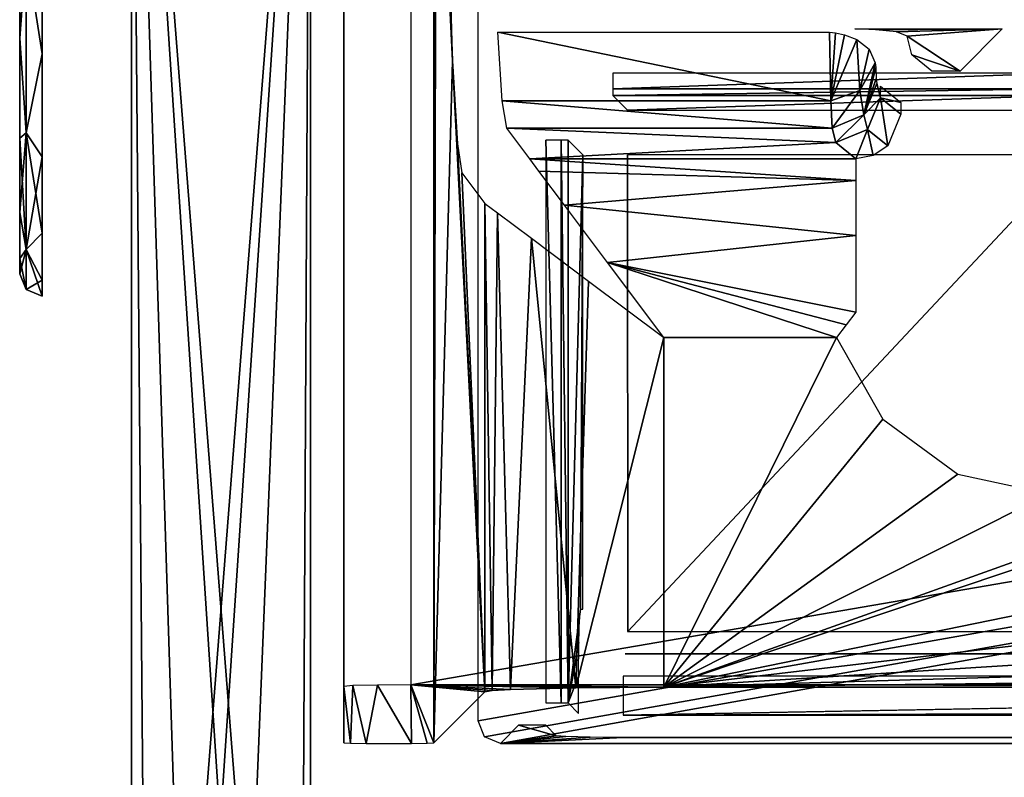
# Model space of a CAD drawing. Header units: millimetres. Extents: x -163 to 163, y -244 to 160.
# Tile 2 of 16: x -163 to -141, y -216 to -199. Entities that reach past the tile are written whole.
import ezdxf

# ---------------------------------------------------------------- set-up
doc = ezdxf.new("R2010")
doc.units = ezdxf.units.MM
doc.header["$LTSCALE"] = 159.143519
for name, color, linetype in [('1', 7, 'CONTINUOUS'), ('106', 7, 'CONTINUOUS'), ('112', 7, 'CONTINUOUS'), ('113', 7, 'CONTINUOUS'), ('114', 7, 'CONTINUOUS'), ('117', 7, 'CONTINUOUS'), ('118', 7, 'CONTINUOUS'), ('119', 7, 'CONTINUOUS'), ('120', 7, 'CONTINUOUS'), ('121', 7, 'CONTINUOUS'), ('126', 7, 'CONTINUOUS'), ('127', 7, 'CONTINUOUS'), ('144', 7, 'CONTINUOUS'), ('145', 7, 'CONTINUOUS'), ('20', 7, 'CONTINUOUS'), ('33', 7, 'CONTINUOUS'), ('43', 7, 'CONTINUOUS'), ('5', 7, 'CONTINUOUS'), ('58', 7, 'CONTINUOUS'), ('59', 7, 'CONTINUOUS'), ('60', 7, 'CONTINUOUS'), ('7', 7, 'CONTINUOUS'), ('74', 7, 'CONTINUOUS'), ('75', 7, 'CONTINUOUS'), ('79', 7, 'CONTINUOUS'), ('8', 7, 'CONTINUOUS'), ('9', 7, 'CONTINUOUS'), ('97', 7, 'CONTINUOUS'), ('98', 7, 'CONTINUOUS'), ('99', 7, 'CONTINUOUS')]:
    doc.layers.add(name, color=color, linetype=linetype)

msp = doc.modelspace()

# ---------------------------------------------------------------- linework, layer by layer
at = {"layer": '1', "color": 8, "linetype": 'Continuous', "true_color": 0x787878}
for points in [[(154.5, -213.691), (154.5, -160.592), (-154.5, -213.691), (154.5, -213.691)], [(154.5, -160.592), (-154.5, -160.592), (-154.5, -213.691), (154.5, -160.592)]]:
    msp.add_3dface(points, dxfattribs=at)
at = {"layer": '106', "color": 8, "linetype": 'Continuous', "true_color": 0x787878}
for points in [[(-156.75, -186.5, -50), (-156.75, -186.5), (-156.75, -237.5), (-156.75, -186.5, -50)], [(-156.75, -237.5, -50), (-156.75, -186.5, -50), (-156.75, -237.5), (-156.75, -237.5, -50)]]:
    msp.add_3dface(points, dxfattribs=at)
at = {"layer": '112', "color": 7, "linetype": 'Continuous'}
for points in [[(-163.25, -168.846, -21.489), (-163.25, -168.5, -25), (-163.25, -204.154, -21.489), (-163.25, -168.846, -21.489)], [(-163.25, -168.846, -28.511), (-163.25, -204.5, -25), (-163.25, -168.5, -25), (-163.25, -168.846, -28.511)], [(-163.25, -168.5, -25), (-163.25, -204.5, -25), (-163.25, -204.154, -21.489), (-163.25, -168.5, -25)], [(-163.25, -203.13, -18.112), (-163.25, -168.846, -21.489), (-163.25, -204.154, -21.489), (-163.25, -203.13, -18.112)], [(-163.25, -169.87, -18.112), (-163.25, -168.846, -21.489), (-163.25, -203.13, -18.112), (-163.25, -169.87, -18.112)], [(-163.25, -204.154, -28.511), (-163.25, -204.5, -25), (-163.25, -168.846, -28.511), (-163.25, -204.154, -28.511)], [(-163.25, -169.87, -31.888), (-163.25, -204.154, -28.511), (-163.25, -168.846, -28.511), (-163.25, -169.87, -31.888)], [(-163.25, -171.533, -15), (-163.25, -169.87, -18.112), (-163.25, -201.467, -15), (-163.25, -171.533, -15)], [(-163.25, -201.467, -15), (-163.25, -169.87, -18.112), (-163.25, -203.13, -18.112), (-163.25, -201.467, -15)], [(-163.25, -203.13, -31.888), (-163.25, -204.154, -28.511), (-163.25, -169.87, -31.888), (-163.25, -203.13, -31.888)], [(-163.25, -171.533, -35), (-163.25, -203.13, -31.888), (-163.25, -169.87, -31.888), (-163.25, -171.533, -35)], [(-163.25, -173.772, -12.272), (-163.25, -171.533, -15), (-163.25, -199.228, -12.272), (-163.25, -173.772, -12.272)], [(-163.25, -199.228, -12.272), (-163.25, -171.533, -15), (-163.25, -201.467, -15), (-163.25, -199.228, -12.272)], [(-163.25, -201.467, -35), (-163.25, -203.13, -31.888), (-163.25, -171.533, -35), (-163.25, -201.467, -35)], [(-163.25, -173.772, -37.728), (-163.25, -201.467, -35), (-163.25, -171.533, -35), (-163.25, -173.772, -37.728)], [(-163.25, -196.5, -10.034), (-163.25, -173.772, -12.272), (-163.25, -199.228, -12.272), (-163.25, -196.5, -10.034)], [(-163.25, -176.5, -39.966), (-163.25, -199.228, -37.728), (-163.25, -173.772, -37.728), (-163.25, -176.5, -39.966)], [(-163.25, -199.228, -37.728), (-163.25, -201.467, -35), (-163.25, -173.772, -37.728), (-163.25, -199.228, -37.728)], [(-163.25, -196.5, -39.966), (-163.25, -199.228, -37.728), (-163.25, -176.5, -39.966), (-163.25, -196.5, -39.966)]]:
    msp.add_3dface(points, dxfattribs=at)
at = {"layer": '113', "linetype": 'Continuous'}
for points in [[(-163.25, -196.5, -10.034), (-163.25, -199.228, -12.272), (-163.104, -197.288, -10.152), (-163.25, -196.5, -10.034)], [(-162.75, -199.581, -11.919), (-162.75, -196.778, -9.618), (-163.104, -197.288, -10.152), (-162.75, -199.581, -11.919)], [(-163.25, -199.228, -12.272), (-163.104, -201.348, -14.212), (-163.104, -197.288, -10.152), (-163.25, -199.228, -12.272)], [(-163.104, -201.348, -14.212), (-162.75, -199.581, -11.919), (-163.104, -197.288, -10.152), (-163.104, -201.348, -14.212)], [(-163.25, -199.228, -12.272), (-163.25, -201.467, -15), (-163.104, -201.348, -14.212), (-163.25, -199.228, -12.272)], [(-162.75, -201.882, -14.722), (-162.75, -199.581, -11.919), (-163.104, -201.348, -14.212), (-162.75, -201.882, -14.722)], [(-163.25, -203.13, -18.112), (-163.104, -203.955, -19.328), (-163.104, -201.348, -14.212), (-163.25, -203.13, -18.112)], [(-163.25, -201.467, -15), (-163.25, -203.13, -18.112), (-163.104, -201.348, -14.212), (-163.25, -201.467, -15)], [(-163.104, -203.955, -19.328), (-162.75, -201.882, -14.722), (-163.104, -201.348, -14.212), (-163.104, -203.955, -19.328)], [(-162.75, -203.592, -17.92), (-162.75, -201.882, -14.722), (-163.104, -203.955, -19.328), (-162.75, -203.592, -17.92)], [(-163.25, -203.13, -18.112), (-163.25, -204.154, -21.489), (-163.104, -203.955, -19.328), (-163.25, -203.13, -18.112)], [(-162.75, -204.645, -21.391), (-162.75, -203.592, -17.92), (-163.104, -203.955, -19.328), (-162.75, -204.645, -21.391)], [(-163.25, -204.154, -21.489), (-163.25, -204.5, -25), (-163.104, -203.955, -19.328), (-163.25, -204.154, -21.489)], [(-163.25, -204.5, -25), (-163.104, -204.854, -25), (-163.104, -203.955, -19.328), (-163.25, -204.5, -25)], [(-163.104, -204.854, -25), (-162.75, -204.645, -21.391), (-163.104, -203.955, -19.328), (-163.104, -204.854, -25)], [(-162.75, -205, -25), (-162.75, -204.645, -21.391), (-163.104, -204.854, -25), (-162.75, -205, -25)]]:
    msp.add_3dface(points, dxfattribs=at)
at = {"layer": '114', "linetype": 'Continuous'}
for points in [[(-163.25, -199.228, -37.728), (-163.25, -196.5, -39.966), (-163.104, -197.288, -39.848), (-163.25, -199.228, -37.728)], [(-162.75, -196.778, -40.382), (-162.75, -199.581, -38.081), (-163.104, -197.288, -39.848), (-162.75, -196.778, -40.382)], [(-163.25, -199.228, -37.728), (-163.104, -197.288, -39.848), (-163.104, -201.348, -35.788), (-163.25, -199.228, -37.728)], [(-163.104, -197.288, -39.848), (-162.75, -199.581, -38.081), (-163.104, -201.348, -35.788), (-163.104, -197.288, -39.848)], [(-163.25, -201.467, -35), (-163.25, -199.228, -37.728), (-163.104, -201.348, -35.788), (-163.25, -201.467, -35)], [(-162.75, -199.581, -38.081), (-162.75, -201.882, -35.278), (-163.104, -201.348, -35.788), (-162.75, -199.581, -38.081)], [(-163.25, -201.467, -35), (-163.104, -201.348, -35.788), (-163.104, -203.955, -30.672), (-163.25, -201.467, -35)], [(-163.25, -203.13, -31.888), (-163.25, -201.467, -35), (-163.104, -203.955, -30.672), (-163.25, -203.13, -31.888)], [(-162.75, -201.882, -35.278), (-162.75, -203.592, -32.08), (-163.104, -201.348, -35.788), (-162.75, -201.882, -35.278)], [(-163.104, -201.348, -35.788), (-162.75, -203.592, -32.08), (-163.104, -203.955, -30.672), (-163.104, -201.348, -35.788)], [(-163.25, -204.154, -28.511), (-163.25, -203.13, -31.888), (-163.104, -203.955, -30.672), (-163.25, -204.154, -28.511)], [(-162.75, -203.592, -32.08), (-162.75, -204.645, -28.609), (-163.104, -203.955, -30.672), (-162.75, -203.592, -32.08)], [(-163.104, -204.854, -25), (-163.25, -204.154, -28.511), (-163.104, -203.955, -30.672), (-163.104, -204.854, -25)], [(-162.75, -205, -25), (-163.104, -204.854, -25), (-163.104, -203.955, -30.672), (-162.75, -205, -25)], [(-162.75, -204.645, -28.609), (-162.75, -205, -25), (-163.104, -203.955, -30.672), (-162.75, -204.645, -28.609)], [(-163.25, -204.5, -25), (-163.25, -204.154, -28.511), (-163.104, -204.854, -25), (-163.25, -204.5, -25)]]:
    msp.add_3dface(points, dxfattribs=at)
at = {"layer": '117', "color": 8, "linetype": 'Continuous', "true_color": 0x787878}
for points in [[(149.751, -213.5, -44.5), (-149.751, -214.369, -44.5), (0, -214.369, -44.5), (149.751, -213.5, -44.5)], [(102.013, -213.5, -44.5), (-149.751, -214.369, -44.5), (149.751, -213.5, -44.5), (102.013, -213.5, -44.5)], [(-102.013, -213.5, -44.5), (-149.751, -214.369, -44.5), (102.013, -213.5, -44.5), (-102.013, -213.5, -44.5)], [(-149.751, -213.5, -44.5), (-149.751, -214.369, -44.5), (-102.013, -213.5, -44.5), (-149.751, -213.5, -44.5)]]:
    msp.add_3dface(points, dxfattribs=at)
at = {"layer": '118', "color": 8, "linetype": 'Continuous', "true_color": 0x787878}
for points in [[(-153, -214.5, -50), (-153, -160.518, -50), (153, -160.518, -50), (-153, -214.5, -50)], [(-152.854, -214.854, -50), (-153, -214.5, -50), (153, -160.518, -50), (-152.854, -214.854, -50)], [(-152.5, -215, -50), (-152.854, -214.854, -50), (153, -160.518, -50), (-152.5, -215, -50)], [(152.5, -215, -50), (-152.5, -215, -50), (153, -160.518, -50), (152.5, -215, -50)]]:
    msp.add_3dface(points, dxfattribs=at)
at = {"layer": '119', "color": 8, "linetype": 'Continuous', "true_color": 0x787878}
for points in [[(-149.653, -212.5, -48), (-149.646, -212.5, -48), (-149.659, -201.841, -48), (-149.653, -212.5, -48)], [(-149.659, -201.841, -48), (-149.646, -212.5, -48), (-139.659, -201.841, -48), (-149.659, -201.841, -48)], [(-149.659, -212.5, -48), (-149.653, -212.5, -48), (-149.659, -201.841, -48), (-149.659, -212.5, -48)], [(-149.646, -212.5, -48), (-102.079, -212.5, -48), (-139.659, -201.841, -48), (-149.646, -212.5, -48)]]:
    msp.add_3dface(points, dxfattribs=at)
at = {"layer": '120', "color": 8, "linetype": 'Continuous', "true_color": 0x787878}
for points in [[(-102.013, -213, -45), (-149.646, -213, -47.5), (-149.712, -213, -45), (-102.013, -213, -45)], [(-102.079, -213, -47.5), (-149.646, -213, -47.5), (-102.013, -213, -45), (-102.079, -213, -47.5)]]:
    msp.add_3dface(points, dxfattribs=at)
at = {"layer": '121', "color": 8, "linetype": 'Continuous', "true_color": 0x787878}
for points in [[(-152.094, -214.594, -34.487), (-152.5, -215, -50), (-151.25, -214.83, -43.526), (-152.094, -214.594, -34.487)], [(-151.487, -214.594, -34.487), (-152.094, -214.594, -34.487), (-151.25, -214.83, -43.526), (-151.487, -214.594, -34.487)], [(-151.25, -214.83, -43.526), (-152.5, -215, -50), (-151.037, -214.85, -44.259), (-151.25, -214.83, -43.526)], [(-151.037, -214.85, -44.259), (-152.5, -215, -50), (-150.492, -214.864, -44.791), (-151.037, -214.85, -44.259)], [(-150.492, -214.864, -44.791), (-152.5, -215, -50), (-149.751, -214.869, -44.987), (-150.492, -214.864, -44.791)], [(-152.5, -215, -50), (152.5, -215, -50), (-149.751, -214.869, -44.987), (-152.5, -215, -50)], [(-149.751, -214.869, -44.987), (152.5, -215, -50), (0, -214.869, -44.987), (-149.751, -214.869, -44.987)]]:
    msp.add_3dface(points, dxfattribs=at)
at = {"layer": '126', "color": 8, "linetype": 'Continuous', "true_color": 0x787878}
for points in [[(-139.987, -200.513, -34.487), (-149.988, -200.513, -34.487), (-149.659, -200.841, -47.026), (-139.987, -200.513, -34.487)], [(-139.659, -200.841, -47.026), (-139.987, -200.513, -34.487), (-149.659, -200.841, -47.026), (-139.659, -200.841, -47.026)]]:
    msp.add_3dface(points, dxfattribs=at)
at = {"layer": '127', "color": 8, "linetype": 'Continuous', "true_color": 0x787878}
for points in [[(-150.987, -201.512, -34.487), (-150.987, -214.094, -34.487), (-150.659, -201.841, -47.026), (-150.987, -201.512, -34.487)], [(-150.659, -201.841, -47.026), (-150.987, -214.094, -34.487), (-150.711, -212, -45.026), (-150.659, -201.841, -47.026)], [(-150.659, -212, -47.026), (-150.659, -201.841, -47.026), (-150.711, -212, -45.026), (-150.659, -212, -47.026)], [(-150.711, -212, -45.026), (-150.987, -214.094, -34.487), (-150.731, -212.201, -44.277), (-150.711, -212, -45.026)], [(-150.731, -212.201, -44.277), (-150.987, -214.094, -34.487), (-150.745, -212.748, -43.728), (-150.731, -212.201, -44.277)], [(-150.745, -212.748, -43.728), (-150.987, -214.094, -34.487), (-150.751, -213.5, -43.526), (-150.745, -212.748, -43.728)], [(-150.751, -213.5, -43.526), (-150.987, -214.094, -34.487), (-150.751, -214.331, -43.526), (-150.751, -213.5, -43.526)]]:
    msp.add_3dface(points, dxfattribs=at)
at = {"layer": '144', "color": 8, "linetype": 'Continuous', "true_color": 0x787878}
for points in [[(-151.487, -201.512, -34), (-151.487, -214.094, -34), (-151.138, -214.094, -34.142), (-151.487, -201.512, -34)], [(-151.138, -201.512, -34.142), (-151.487, -201.512, -34), (-151.138, -214.094, -34.142), (-151.138, -201.512, -34.142)], [(-150.987, -214.094, -34.487), (-151.138, -201.512, -34.142), (-151.138, -214.094, -34.142), (-150.987, -214.094, -34.487)], [(-150.987, -214.094, -34.487), (-150.987, -201.512, -34.487), (-151.138, -201.512, -34.142), (-150.987, -214.094, -34.487)]]:
    msp.add_3dface(points, dxfattribs=at)
at = {"layer": '145', "color": 8, "linetype": 'Continuous', "true_color": 0x787878}
for points in [[(-139.987, -200.013, -34), (-149.988, -200.013, -34), (-149.988, -200.362, -34.142), (-139.987, -200.013, -34)], [(-139.987, -200.362, -34.142), (-139.987, -200.013, -34), (-149.988, -200.362, -34.142), (-139.987, -200.362, -34.142)], [(-149.988, -200.513, -34.487), (-139.987, -200.362, -34.142), (-149.988, -200.362, -34.142), (-149.988, -200.513, -34.487)], [(-149.988, -200.513, -34.487), (-139.987, -200.513, -34.487), (-139.987, -200.362, -34.142), (-149.988, -200.513, -34.487)]]:
    msp.add_3dface(points, dxfattribs=at)
at = {"layer": '20', "color": 8, "linetype": 'Continuous', "true_color": 0x787878}
for points in [[(-153.96, -190.517, -48.474), (-153.987, -214.987, -49.513), (-153.987, -158.987, -49.513), (-153.96, -190.517, -48.474)], [(-153.953, -191.506, -48.212), (-153.987, -214.987, -49.513), (-153.96, -190.517, -48.474), (-153.953, -191.506, -48.212)], [(-153.934, -192.236, -47.497), (-153.987, -214.987, -49.513), (-153.953, -191.506, -48.212), (-153.934, -192.236, -47.497)], [(-153.573, -199.738, -33.686), (-153.987, -214.987, -49.513), (-153.934, -192.236, -47.497), (-153.573, -199.738, -33.686)], [(-153.585, -199.312, -34.134), (-153.573, -199.738, -33.686), (-153.934, -192.236, -47.497), (-153.585, -199.312, -34.134)], [(-153.667, -196.345, -37.267), (-153.585, -199.312, -34.134), (-153.934, -192.236, -47.497), (-153.667, -196.345, -37.267)], [(-152.845, -213.845, -5.895), (-153.987, -214.987, -49.513), (-153.573, -199.738, -33.686), (-152.845, -213.845, -5.895)], [(-153.462, -201.596, -29.466), (-152.845, -213.845, -5.895), (-153.573, -199.738, -33.686), (-153.462, -201.596, -29.466)], [(-153.558, -199.981, -33.118), (-153.462, -201.596, -29.466), (-153.573, -199.738, -33.686), (-153.558, -199.981, -33.118)], [(-153.359, -202.24, -25.523), (-152.845, -213.845, -5.895), (-153.462, -201.596, -29.466), (-153.359, -202.24, -25.523)], [(-152.845, -202.926, -5.895), (-152.845, -213.845, -5.895), (-153.359, -202.24, -25.523), (-152.845, -202.926, -5.895)]]:
    msp.add_3dface(points, dxfattribs=at)
at = {"layer": '33', "color": 8, "linetype": 'Continuous', "true_color": 0x787878}
for points in [[(-144.575, -199.025, -32.776), (-141.275, -199.025, -32.776), (-144.101, -199.044, -32.229), (-144.575, -199.025, -32.776)], [(-144.101, -199.044, -32.229), (-141.275, -199.025, -32.776), (-143.642, -199.088, -30.976), (-144.101, -199.044, -32.229)], [(-143.642, -199.088, -30.976), (-141.275, -199.025, -32.776), (-143.404, -199.188, -28.128), (-143.642, -199.088, -30.976)], [(-141.275, -199.025, -32.776), (-142.215, -199.965, -5.86), (-143.404, -199.188, -28.128), (-141.275, -199.025, -32.776)], [(-143.404, -199.188, -28.128), (-142.215, -199.965, -5.86), (-143.3, -199.604, -16.194), (-143.404, -199.188, -28.128)], [(-143.3, -199.604, -16.194), (-142.215, -199.965, -5.86), (-142.849, -199.965, -5.86), (-143.3, -199.604, -16.194)]]:
    msp.add_3dface(points, dxfattribs=at)
at = {"layer": '43', "color": 8, "linetype": 'Continuous', "true_color": 0x787878}
for points in [[(-144, -200.303, -16.2), (-143.547, -200.666, -5.826), (-144, -200.566, -16.2), (-144, -200.303, -16.2)], [(-144, -200.566, -16.2), (-143.547, -200.666, -5.826), (-144, -200.567, -16.2), (-144, -200.566, -16.2)], [(-143.547, -200.666, -5.826), (-143.547, -200.929, -5.826), (-144, -200.567, -16.2), (-143.547, -200.666, -5.826)]]:
    msp.add_3dface(points, dxfattribs=at)
at = {"layer": '5', "color": 8, "linetype": 'Continuous', "true_color": 0x787878}
for points in [[(-71.614, -204.621, -2), (-148.846, -213.743, -2), (-71.75, -197.967, -2), (-71.614, -204.621, -2)], [(-148.846, -213.743, -2), (-135.481, -209.25, -2), (-71.75, -197.967, -2), (-148.846, -213.743, -2)], [(-71.468, -208.871, -2), (-148.846, -213.743, -2), (-71.614, -204.621, -2), (-71.468, -208.871, -2)], [(-144.982, -205.925, -2), (-143.949, -207.748, -2), (-148.846, -213.743, -2), (-144.982, -205.925, -2)], [(-148.846, -205.925, -2), (-144.982, -205.925, -2), (-148.846, -213.743, -2), (-148.846, -205.925, -2)], [(-143.949, -207.748, -2), (-142.266, -208.984, -2), (-148.846, -213.743, -2), (-143.949, -207.748, -2)], [(-71.336, -211.441, -2), (-148.846, -213.743, -2), (-71.468, -208.871, -2), (-71.336, -211.441, -2)], [(-142.266, -208.984, -2), (-140.225, -209.421, -2), (-148.846, -213.743, -2), (-142.266, -208.984, -2)], [(-136.775, -209.421, -2), (-135.481, -209.25, -2), (-148.846, -213.743, -2), (-136.775, -209.421, -2)], [(-140.225, -209.421, -2), (-136.775, -209.421, -2), (-148.846, -213.743, -2), (-140.225, -209.421, -2)], [(-71.232, -212.888, -2), (-148.846, -213.743, -2), (-71.336, -211.441, -2), (-71.232, -212.888, -2)], [(-71.149, -213.743, -2), (-148.846, -213.743, -2), (-71.232, -212.888, -2), (-71.149, -213.743, -2)]]:
    msp.add_3dface(points, dxfattribs=at)
at = {"layer": '58', "color": 8, "linetype": 'Continuous', "true_color": 0x787878}
for points in [[(-145.111, -200.631, -29.229), (-145.139, -199.1, -32.668), (-145.004, -199.113, -32.63), (-145.111, -200.631, -29.229)], [(-144.807, -199.157, -32.464), (-145.111, -200.631, -29.229), (-145.004, -199.113, -32.63), (-144.807, -199.157, -32.464)], [(-144.527, -199.258, -31.984), (-145.111, -200.631, -29.229), (-144.807, -199.157, -32.464), (-144.527, -199.258, -31.984)], [(-144.463, -200.401, -29.166), (-145.111, -200.631, -29.229), (-144.527, -199.258, -31.984), (-144.463, -200.401, -29.166)], [(-144.253, -199.478, -30.856), (-144.463, -200.401, -29.166), (-144.527, -199.258, -31.984), (-144.253, -199.478, -30.856)], [(-144.118, -199.78, -28.991), (-144.463, -200.401, -29.166), (-144.253, -199.478, -30.856), (-144.118, -199.78, -28.991)], [(-144.463, -200.401, -29.166), (-144.118, -199.78, -28.991), (-144.374, -200.948, -25.511), (-144.463, -200.401, -29.166)], [(-144.118, -199.78, -28.991), (-144.104, -199.887, -28.147), (-144.374, -200.948, -25.511), (-144.118, -199.78, -28.991)], [(-144.374, -200.948, -25.511), (-144.104, -199.887, -28.147), (-144.093, -200.129, -26.827), (-144.374, -200.948, -25.511)], [(-144.081, -200.242, -25.489), (-144.374, -200.948, -25.511), (-144.093, -200.129, -26.827), (-144.081, -200.242, -25.489)], [(-145.081, -201.241, -25.515), (-145.111, -200.631, -29.229), (-144.463, -200.401, -29.166), (-145.081, -201.241, -25.515)], [(-145.081, -201.241, -25.515), (-144.463, -200.401, -29.166), (-144.374, -200.948, -25.511), (-145.081, -201.241, -25.515)]]:
    msp.add_3dface(points, dxfattribs=at)
at = {"layer": '59', "color": 8, "linetype": 'Continuous', "true_color": 0x787878}
for points in [[(-144, -200.567, -16.2), (-144.374, -200.948, -25.511), (-144.081, -200.242, -25.489), (-144, -200.567, -16.2)], [(-144, -200.566, -16.2), (-144, -200.567, -16.2), (-144.081, -200.242, -25.489), (-144, -200.566, -16.2)], [(-144, -200.567, -16.2), (-144, -200.567, -16.2), (-144.081, -200.242, -25.489), (-144, -200.567, -16.2)], [(-144.374, -200.948, -25.511), (-144, -200.567, -16.2), (-144.293, -201.273, -16.217), (-144.374, -200.948, -25.511)], [(-145, -201.566, -16.209), (-145.081, -201.241, -25.515), (-144.374, -200.948, -25.511), (-145, -201.566, -16.209)], [(-145, -201.566, -16.209), (-144.374, -200.948, -25.511), (-144.293, -201.273, -16.217), (-145, -201.566, -16.209)]]:
    msp.add_3dface(points, dxfattribs=at)
at = {"layer": '60', "color": 8, "linetype": 'Continuous', "true_color": 0x787878}
for points in [[(-144.293, -201.273, -16.217), (-144, -200.567, -16.2), (-143.837, -201.638, -5.778), (-144.293, -201.273, -16.217)], [(-144, -200.567, -16.2), (-143.547, -200.929, -5.826), (-143.837, -201.638, -5.778), (-144, -200.567, -16.2)], [(-144.548, -201.927, -5.86), (-145, -201.566, -16.209), (-144.293, -201.273, -16.217), (-144.548, -201.927, -5.86)], [(-144.548, -201.927, -5.86), (-144.293, -201.273, -16.217), (-144.163, -201.853, -5.804), (-144.548, -201.927, -5.86)], [(-144.163, -201.853, -5.804), (-144.293, -201.273, -16.217), (-143.837, -201.638, -5.778), (-144.163, -201.853, -5.804)]]:
    msp.add_3dface(points, dxfattribs=at)
at = {"layer": '7', "color": 8, "linetype": 'Continuous', "true_color": 0x787878}
for points in [[(-156, -214.987, -49.5), (-156, -160.592, -1.5), (-156, -160.592, -49.5), (-156, -214.987, -49.5)], [(-156, -213.73, -1.5), (-156, -160.592, -1.5), (-156, -214.987, -49.5), (-156, -213.73, -1.5)]]:
    msp.add_3dface(points, dxfattribs=at)
at = {"layer": '74', "color": 8, "linetype": 'Continuous', "true_color": 0x787878}
for points in [[(-151.637, -202.204, -4.533), (-151.845, -201.927, -5.86), (-144.548, -202.414, -4.083), (-151.637, -202.204, -4.533)], [(-151.845, -201.927, -5.86), (-144.548, -201.927, -5.86), (-144.548, -202.414, -4.083), (-151.845, -201.927, -5.86)], [(-151.067, -202.964, -3.311), (-151.637, -202.204, -4.533), (-144.548, -202.414, -4.083), (-151.067, -202.964, -3.311)], [(-144.548, -203.646, -2.713), (-151.067, -202.964, -3.311), (-144.548, -202.414, -4.083), (-144.548, -203.646, -2.713)], [(-150.106, -204.245, -2.37), (-151.067, -202.964, -3.311), (-144.548, -203.646, -2.713), (-150.106, -204.245, -2.37)], [(-144.548, -205.361, -2.04), (-150.106, -204.245, -2.37), (-144.548, -203.646, -2.713), (-144.548, -205.361, -2.04)], [(-144.982, -205.925, -2), (-150.106, -204.245, -2.37), (-144.77, -205.643, -2.01), (-144.982, -205.925, -2)], [(-144.982, -205.925, -2), (-148.846, -205.925, -2), (-150.106, -204.245, -2.37), (-144.982, -205.925, -2)], [(-144.77, -205.643, -2.01), (-150.106, -204.245, -2.37), (-144.548, -205.361, -2.04), (-144.77, -205.643, -2.01)]]:
    msp.add_3dface(points, dxfattribs=at)
at = {"layer": '75', "color": 8, "linetype": 'Continuous', "true_color": 0x787878}
for points in [[(-152.844, -202.927, -5.86), (-152.845, -213.845, -5.895), (-152.845, -202.926, -5.878), (-152.844, -202.927, -5.86)], [(-152.845, -213.845, -5.895), (-152.845, -202.926, -5.895), (-152.845, -202.926, -5.878), (-152.845, -213.845, -5.895)], [(-152.845, -213.845, -5.895), (-152.844, -202.927, -5.86), (-152.687, -213.819, -4.88), (-152.845, -213.845, -5.895)], [(-152.844, -202.927, -5.86), (-152.568, -203.134, -4.533), (-152.687, -213.819, -4.88), (-152.844, -202.927, -5.86)], [(-152.687, -213.819, -4.88), (-152.568, -203.134, -4.533), (-152.275, -213.794, -3.94), (-152.687, -213.819, -4.88)], [(-152.568, -203.134, -4.533), (-151.807, -203.704, -3.311), (-152.275, -213.794, -3.94), (-152.568, -203.134, -4.533)], [(-152.275, -213.794, -3.94), (-151.807, -203.704, -3.311), (-150.816, -213.757, -2.518), (-152.275, -213.794, -3.94)], [(-151.807, -203.704, -3.311), (-150.526, -204.665, -2.37), (-150.816, -213.757, -2.518), (-151.807, -203.704, -3.311)], [(-150.526, -204.665, -2.37), (-148.846, -205.925, -2), (-150.816, -213.757, -2.518), (-150.526, -204.665, -2.37)], [(-148.846, -205.925, -2), (-148.846, -213.743, -2), (-150.816, -213.757, -2.518), (-148.846, -205.925, -2)]]:
    msp.add_3dface(points, dxfattribs=at)
at = {"layer": '79', "color": 8, "linetype": 'Continuous', "true_color": 0x787878}
for points in [[(-156, -213.73, -1.5), (-155.854, -214.996, -49.854), (-155.799, -213.71, -0.75), (-156, -213.73, -1.5)], [(-156, -213.73, -1.5), (-156, -214.987, -49.5), (-155.854, -214.996, -49.854), (-156, -213.73, -1.5)], [(-155.854, -214.996, -49.854), (-155.5, -215, -50), (-155.799, -213.71, -0.75), (-155.854, -214.996, -49.854)], [(-155.799, -213.71, -0.75), (-155.5, -215, -50), (-155.25, -213.696, -0.201), (-155.799, -213.71, -0.75)], [(-155.5, -215, -50), (-154.487, -215, -50), (-155.25, -213.696, -0.201), (-155.5, -215, -50)], [(-154.487, -215, -50), (-154.5, -213.691), (-155.25, -213.696, -0.201), (-154.487, -215, -50)], [(-154.5, -213.691), (-152.687, -213.819, -4.88), (-152.275, -213.794, -3.94), (-154.5, -213.691)], [(-154.5, -213.691), (-152.845, -213.845, -5.895), (-152.687, -213.819, -4.88), (-154.5, -213.691)], [(-153.987, -214.987, -49.513), (-154.5, -213.691), (-154.138, -214.996, -49.858), (-153.987, -214.987, -49.513)], [(-154.5, -213.691), (-153.987, -214.987, -49.513), (-152.845, -213.845, -5.895), (-154.5, -213.691)], [(-154.5, -213.691), (-39.145, -213.744, -2.044), (-39.071, -213.744, -2.038), (-154.5, -213.691)], [(-154.5, -213.691), (-71.149, -213.743, -2), (-39.145, -213.744, -2.044), (-154.5, -213.691)], [(-148.846, -213.743, -2), (-154.5, -213.691), (-150.816, -213.757, -2.518), (-148.846, -213.743, -2)], [(-154.138, -214.996, -49.858), (-154.5, -213.691), (-154.487, -215, -50), (-154.138, -214.996, -49.858)], [(-38.999, -213.744, -2.022), (-154.5, -213.691), (-39.071, -213.744, -2.038), (-38.999, -213.744, -2.022)], [(-38.926, -213.743, -2.006), (-154.5, -213.691), (-38.999, -213.744, -2.022), (-38.926, -213.743, -2.006)], [(-154.5, -213.691), (-152.275, -213.794, -3.94), (-150.816, -213.757, -2.518), (-154.5, -213.691)], [(-154.5, -213.691), (-148.846, -213.743, -2), (-71.149, -213.743, -2), (-154.5, -213.691)], [(-38.851, -213.743, -2), (-154.5, -213.691), (-38.926, -213.743, -2.006), (-38.851, -213.743, -2)], [(-154.5, -213.691), (-38.851, -213.743, -2), (148.846, -213.743, -2), (-154.5, -213.691)], [(154.5, -213.691), (-154.5, -213.691), (148.846, -213.743, -2), (154.5, -213.691)]]:
    msp.add_3dface(points, dxfattribs=at)
at = {"layer": '8', "color": 8, "linetype": 'Continuous', "true_color": 0x787878}
for points in [[(-145.081, -201.241, -25.515), (-145, -201.566, -16.209), (-152.359, -201.241, -25.515), (-145.081, -201.241, -25.515)], [(-152.359, -201.241, -25.515), (-145, -201.566, -16.209), (-151.845, -201.926, -5.887), (-152.359, -201.241, -25.515)], [(-145, -201.566, -16.209), (-144.548, -201.927, -5.86), (-151.845, -201.926, -5.887), (-145, -201.566, -16.209)], [(-151.845, -201.926, -5.887), (-144.548, -201.927, -5.86), (-151.845, -201.927, -5.873), (-151.845, -201.926, -5.887)], [(-144.548, -201.927, -5.86), (-151.845, -201.927, -5.86), (-151.845, -201.927, -5.873), (-144.548, -201.927, -5.86)]]:
    msp.add_3dface(points, dxfattribs=at)
at = {"layer": '9', "color": 8, "linetype": 'Continuous', "true_color": 0x787878}
for points in [[(-152.558, -199.1, -32.668), (-145.111, -200.631, -29.229), (-152.559, -199.1, -32.668), (-152.558, -199.1, -32.668)], [(-152.559, -199.1, -32.668), (-145.111, -200.631, -29.229), (-152.463, -200.631, -29.229), (-152.559, -199.1, -32.668)], [(-152.557, -199.1, -32.668), (-145.111, -200.631, -29.229), (-152.558, -199.1, -32.668), (-152.557, -199.1, -32.668)], [(-145.139, -199.1, -32.668), (-145.111, -200.631, -29.229), (-152.557, -199.1, -32.668), (-145.139, -199.1, -32.668)], [(-145.111, -200.631, -29.229), (-145.081, -201.241, -25.515), (-152.463, -200.631, -29.229), (-145.111, -200.631, -29.229)], [(-145.081, -201.241, -25.515), (-152.359, -201.241, -25.515), (-152.463, -200.631, -29.229), (-145.081, -201.241, -25.515)]]:
    msp.add_3dface(points, dxfattribs=at)
at = {"layer": '97', "color": 8, "linetype": 'Continuous', "true_color": 0x787878}
for points in [[(-160.75, -237.5, -50), (-160.75, -186.5, -50), (-156.75, -186.5, -50), (-160.75, -237.5, -50)], [(-160.293, -239.796, -50), (-160.75, -237.5, -50), (-156.75, -186.5, -50), (-160.293, -239.796, -50)], [(-158.993, -241.743, -50), (-160.293, -239.796, -50), (-156.75, -186.5, -50), (-158.993, -241.743, -50)], [(-157.046, -243.043, -50), (-158.993, -241.743, -50), (-156.75, -186.5, -50), (-157.046, -243.043, -50)], [(-156.75, -237.5, -50), (-157.046, -243.043, -50), (-156.75, -186.5, -50), (-156.75, -237.5, -50)]]:
    msp.add_3dface(points, dxfattribs=at)
at = {"layer": '98', "color": 8, "linetype": 'Continuous', "true_color": 0x787878}
for points in [[(-158.993, -241.743), (-157.046, -243.043), (-160.75, -186.5), (-158.993, -241.743)], [(-160.293, -239.796), (-158.993, -241.743), (-160.75, -186.5), (-160.293, -239.796)], [(-160.75, -237.5), (-160.293, -239.796), (-160.75, -186.5), (-160.75, -237.5)], [(-156.75, -237.5), (-156.75, -186.5), (-160.75, -186.5), (-156.75, -237.5)], [(-157.046, -243.043), (-156.75, -237.5), (-160.75, -186.5), (-157.046, -243.043)]]:
    msp.add_3dface(points, dxfattribs=at)
at = {"layer": '99', "color": 8, "linetype": 'Continuous', "true_color": 0x787878}
for points in [[(-160.75, -237.5, -50), (-160.75, -237.5), (-160.75, -186.5), (-160.75, -237.5, -50)], [(-160.75, -186.5, -50), (-160.75, -237.5, -50), (-160.75, -186.5), (-160.75, -186.5, -50)]]:
    msp.add_3dface(points, dxfattribs=at)

doc.saveas('drawing.dxf')
